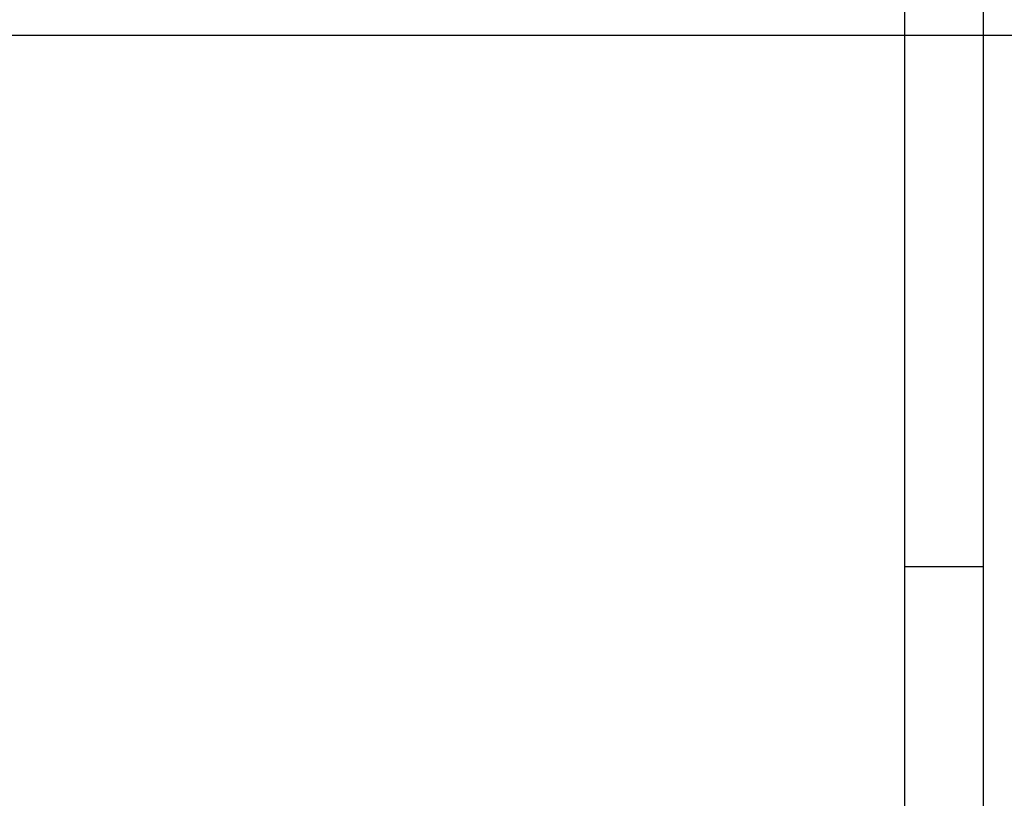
# Model space of a CAD drawing. Extents: x -89225 to 110569, y 13360 to 87647.
# Tile 206 of 256: x 40508 to 46236, y 48815 to 53343. Entities that reach past the tile are written whole.
import ezdxf

# ---------------------------------------------------------------- set-up
doc = ezdxf.new("R2010")
doc.units = 0
doc.layers.add('4', color=4, linetype='Continuous', lineweight=25)
doc.layers.add('Iv-Lines 035', color=4, linetype='Continuous')

# ---------------------------------------------------------------- blocks, each defined once
blk = doc.blocks.new('Leidingwerk beluchtingsinstallatie')
for p, q in [((1292978.1, -954070.2), (1292978.1, -948101.2)), ((1293435.3, -954070.2), (1293435.3, -948101.2)), ((1292978.1, -954070.2), (1293435.3, -954070.2)), ((1292978.1, -960039.2), (1292978.1, -954070.2)), ((1293435.3, -960039.2), (1293435.3, -954070.2))]:
    blk.add_line(p, q)

msp = doc.modelspace()

# ---------------------------------------------------------------- linework, layer by layer
at = {"layer": '4', "ltscale": 0.5}
msp.add_line((1407.2, 53253.2), (64957.5, 53253.2), dxfattribs=at)

# ---------------------------------------------------------------- block references
at = {"layer": 'Iv-Lines 035'}
msp.add_blockref('Leidingwerk beluchtingsinstallatie', (-1247321.4, 1004233.5), dxfattribs=at)

doc.saveas('drawing.dxf')
